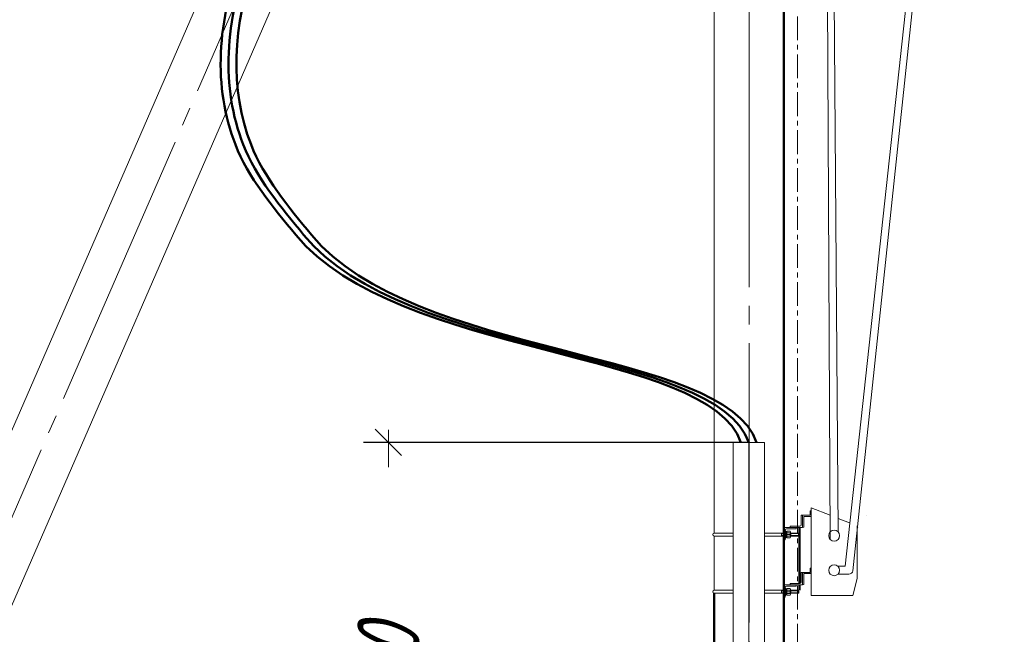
# Model space of a CAD drawing. Header units: millimetres. Extents: x 0 to 630, y 0 to 297.
# Tile 3 of 22: x 65 to 144, y 114 to 163. Entities that reach past the tile are written whole.
import ezdxf

# ---------------------------------------------------------------- set-up
doc = ezdxf.new("R2010")
doc.units = ezdxf.units.MM
for name, pattern in [('K5LT32805', [3.048, 1.905, -0.381, 0.381, -0.381]), ('K5LT_AXLED', [26.939054, 22.439054, -1.5, 1.5, -1.5]), ('K5LT_BASIC', [0]), ('K5LT_THIN', [0]), ('K5LT_THIN_INCLUDED_TO_HATCHING', [0])]:
    doc.linetypes.add(name, pattern=pattern)
doc.layers.add('Системный слой', color=7, linetype='Continuous')
doc.styles.add('KDIMTEXTSTYLE', font='GOST_AU.SHX', dxfattribs={"width": 0.96, "oblique": 15, "height": 5})
doc.dimstyles.new('KDIMSTYLE (0.02)', dxfattribs={"dimtxt": 5, "dimasz": 1, "dimexe": 2, "dimexo": 0, "dimgap": 1, "dimtad": 1, "dimlfac": 50, "dimtxsty": 'KDIMTEXTSTYLE', "dimsah": 1, "dimcen": 0, "dimdle": 1, "dimadec": 0, "dimazin": 0, "dimtfac": 0.667, "dimtmove": 0, "dimatfit": 3, "dimfxl": 1, "dimtvp": 1, "dimtolj": 1, "dimtzin": 0, "dimarcsym": 0})

# ---------------------------------------------------------------- blocks, each defined once
blk = doc.blocks.new('U14')
at = {"layer": 'Системный слой', "color": 7, "linetype": 'K5LT_THIN_INCLUDED_TO_HATCHING', "lineweight": 18}
for p, q in [((130.969, 119.204), (131.561, 119.204)), ((130.969, 118.564), (131.847, 118.564))]:
    blk.add_line(p, q, dxfattribs=at)
blk = doc.blocks.new('U22')
at = {"layer": 'Системный слой', "color": 7, "linetype": 'K5LT_THIN', "lineweight": 18}
for p, q in [((125.066, 129.154), (123.806, 129.154)), ((123.806, 129.154), (123.806, 83.154)), ((125.066, 83.154), (125.066, 129.154)), ((123.806, 83.154), (125.066, 83.154))]:
    blk.add_line(p, q, dxfattribs=at)
blk = doc.blocks.new('U23')
at = {"layer": 'Системный слой', "color": 7, "linetype": 'K5LT_THIN', "lineweight": 18}
for p, q in [((123.806, 129.154), (122.546, 129.154)), ((122.546, 129.154), (122.546, 83.154)), ((123.806, 83.154), (123.806, 129.154)), ((122.546, 83.154), (123.806, 83.154))]:
    blk.add_line(p, q, dxfattribs=at)
blk = doc.blocks.new('U44')
at = {"layer": 'Системный слой', "color": 7, "linetype": 'K5LT_THIN', "lineweight": 18}
for p, q in [((126.625, 117.714), (127.625, 117.714)), ((126.625, 116.714), (126.625, 117.714)), ((126.725, 117.504), (126.725, 116.75)), ((127.589, 117.614), (126.835, 117.614)), ((127.625, 117.714), (127.625, 117.65)), ((126.689, 116.714), (126.625, 116.714))]:
    blk.add_line(p, q, dxfattribs=at)
for centre, radius, start, end in [((126.835, 117.504), 0.11, 90, 180), ((127.589, 117.65), 0.036, 270, 0), ((126.689, 116.75), 0.036, 270, 0)]:
    blk.add_arc(centre, radius, start, end, dxfattribs=at)
blk = doc.blocks.new('U46')
at = {"layer": 'Системный слой', "color": 7, "linetype": 'K5LT_THIN', "lineweight": 18}
for p, q in [((126.725, 117.154), (126.725, 117.454)), ((126.725, 117.454), (126.785, 117.454)), ((126.725, 117.154), (126.725, 116.854)), ((126.785, 117.454), (126.785, 117.154)), ((126.785, 116.854), (126.785, 117.154)), ((126.725, 116.854), (126.785, 116.854))]:
    blk.add_line(p, q, dxfattribs=at)
blk = doc.blocks.new('U47')
at = {"layer": 'Системный слой', "color": 7, "linetype": 'K5LT_THIN', "lineweight": 18}
for p, q in [((126.785, 117.154), (126.785, 117.387)), ((126.785, 117.387), (126.855, 117.387)), ((126.785, 117.167), (126.855, 117.192)), ((126.785, 117.154), (126.785, 116.921)), ((126.855, 117.14), (126.785, 117.115)), ((126.855, 117.387), (126.855, 117.154)), ((126.855, 116.921), (126.855, 117.154)), ((126.785, 116.921), (126.855, 116.921))]:
    blk.add_line(p, q, dxfattribs=at)
blk = doc.blocks.new('U48')
at = {"layer": 'Системный слой', "color": 7, "linetype": 'K5LT_THIN', "lineweight": 18}
for p, q in [((126.855, 117.374), (126.888, 117.431)), ((126.855, 117.154), (126.855, 117.374)), ((126.855, 117.154), (126.855, 116.934)), ((126.888, 117.431), (127.118, 117.431)), ((126.888, 117.292), (127.118, 117.292)), ((127.118, 117.431), (127.151, 117.374)), ((127.151, 117.374), (127.151, 117.154)), ((127.151, 116.934), (127.151, 117.154)), ((126.855, 116.934), (126.888, 116.876)), ((126.888, 117.015), (127.118, 117.015)), ((126.888, 116.876), (127.118, 116.876)), ((127.118, 116.876), (127.151, 116.934))]:
    blk.add_line(p, q, dxfattribs=at)
for centre, radius, start, end in [((127.163, 117.154), 0.308, 153.22166, 180), ((127.163, 117.154), 0.308, 180, 206.77834), ((126.942, 117.356), 0.0834, 146.71445, 230.33839), ((127.065, 117.356), 0.0834, 309.66161, 33.28555), ((126.844, 117.154), 0.308, 0, 26.77834), ((126.844, 117.154), 0.308, 333.22166, 0), ((126.942, 116.951), 0.0834, 129.66161, 213.28555), ((127.065, 116.951), 0.0834, 326.71445, 50.33839)]:
    blk.add_arc(centre, radius, start, end, dxfattribs=at)
blk = doc.blocks.new('U45')
at = {"layer": 'Системный слой', "color": 7, "linetype": 'K5LT_AXLED', "lineweight": 18}
blk.add_line((126.665, 117.154), (127.211, 117.154), dxfattribs=at)
at = {"layer": 'Системный слой'}
for name in ['U46', 'U47', 'U48']:
    blk.add_blockref(name, (0, 0), dxfattribs=at)
blk = doc.blocks.new('U49')
at = {"layer": 'Системный слой', "color": 7, "linetype": 'K5LT_THIN', "lineweight": 18}
for p, q in [((128.025, 117.924), (128.025, 118.678)), ((128.061, 118.714), (128.125, 118.714)), ((128.125, 118.714), (128.125, 117.714)), ((127.125, 117.714), (127.125, 117.778)), ((128.125, 117.714), (127.125, 117.714)), ((127.161, 117.814), (127.915, 117.814))]:
    blk.add_line(p, q, dxfattribs=at)
for centre, radius, start, end in [((128.061, 118.678), 0.036, 90, 180), ((127.915, 117.924), 0.11, 270, 0), ((127.161, 117.778), 0.036, 90, 180)]:
    blk.add_arc(centre, radius, start, end, dxfattribs=at)
blk = doc.blocks.new('U50')
at = {"layer": 'Системный слой', "color": 7, "linetype": 'K5LT_THIN', "lineweight": 18}
for p, q in [((126.625, 122.314), (127.625, 122.314)), ((126.625, 121.314), (126.625, 122.314)), ((126.725, 122.104), (126.725, 121.35)), ((127.589, 122.214), (126.835, 122.214)), ((127.625, 122.314), (127.625, 122.25)), ((126.689, 121.314), (126.625, 121.314))]:
    blk.add_line(p, q, dxfattribs=at)
for centre, radius, start, end in [((126.835, 122.104), 0.11, 90, 180), ((127.589, 122.25), 0.036, 270, 0), ((126.689, 121.35), 0.036, 270, 0)]:
    blk.add_arc(centre, radius, start, end, dxfattribs=at)
blk = doc.blocks.new('U52')
at = {"layer": 'Системный слой', "color": 7, "linetype": 'K5LT_THIN', "lineweight": 18}
for p, q in [((126.725, 121.754), (126.725, 122.054)), ((126.725, 122.054), (126.785, 122.054)), ((126.785, 122.054), (126.785, 121.754)), ((126.725, 121.754), (126.725, 121.454)), ((126.725, 121.454), (126.785, 121.454)), ((126.785, 121.454), (126.785, 121.754))]:
    blk.add_line(p, q, dxfattribs=at)
blk = doc.blocks.new('U53')
at = {"layer": 'Системный слой', "color": 7, "linetype": 'K5LT_THIN', "lineweight": 18}
for p, q in [((126.785, 121.754), (126.785, 121.987)), ((126.785, 121.987), (126.855, 121.987)), ((126.855, 121.987), (126.855, 121.754)), ((126.785, 121.767), (126.855, 121.792)), ((126.785, 121.754), (126.785, 121.521)), ((126.855, 121.74), (126.785, 121.715)), ((126.785, 121.521), (126.855, 121.521)), ((126.855, 121.521), (126.855, 121.754))]:
    blk.add_line(p, q, dxfattribs=at)
blk = doc.blocks.new('U54')
at = {"layer": 'Системный слой', "color": 7, "linetype": 'K5LT_THIN', "lineweight": 18}
for p, q in [((126.855, 121.974), (126.888, 122.031)), ((126.855, 121.754), (126.855, 121.974)), ((126.888, 122.031), (127.118, 122.031)), ((126.888, 121.892), (127.118, 121.892)), ((127.118, 122.031), (127.151, 121.974)), ((127.151, 121.974), (127.151, 121.754)), ((126.855, 121.754), (126.855, 121.534)), ((126.855, 121.534), (126.888, 121.476)), ((126.888, 121.615), (127.118, 121.615)), ((126.888, 121.476), (127.118, 121.476)), ((127.118, 121.476), (127.151, 121.534)), ((127.151, 121.534), (127.151, 121.754))]:
    blk.add_line(p, q, dxfattribs=at)
for centre, radius, start, end in [((127.163, 121.754), 0.308, 153.22166, 180), ((126.942, 121.956), 0.0834, 146.71445, 230.33839), ((127.065, 121.956), 0.0834, 309.66161, 33.28555), ((126.844, 121.754), 0.308, 0, 26.77834), ((127.163, 121.754), 0.308, 180, 206.77834), ((126.942, 121.551), 0.0834, 129.66161, 213.28555), ((126.844, 121.754), 0.308, 333.22166, 0), ((127.065, 121.551), 0.0834, 326.71445, 50.33839)]:
    blk.add_arc(centre, radius, start, end, dxfattribs=at)
blk = doc.blocks.new('U51')
at = {"layer": 'Системный слой', "color": 7, "linetype": 'K5LT_AXLED', "lineweight": 18}
blk.add_line((126.665, 121.754), (127.211, 121.754), dxfattribs=at)
at = {"layer": 'Системный слой'}
for name in ['U52', 'U53', 'U54']:
    blk.add_blockref(name, (0, 0), dxfattribs=at)
blk = doc.blocks.new('U55')
at = {"layer": 'Системный слой', "color": 7, "linetype": 'K5LT_THIN', "lineweight": 18}
for p, q in [((128.025, 122.524), (128.025, 123.278)), ((128.061, 123.314), (128.125, 123.314)), ((128.125, 123.314), (128.125, 122.314)), ((127.125, 122.314), (127.125, 122.378)), ((128.125, 122.314), (127.125, 122.314)), ((127.161, 122.414), (127.915, 122.414))]:
    blk.add_line(p, q, dxfattribs=at)
for centre, radius, start, end in [((128.061, 123.278), 0.036, 90, 180), ((127.161, 122.378), 0.036, 90, 180), ((127.915, 122.524), 0.11, 270, 0)]:
    blk.add_arc(centre, radius, start, end, dxfattribs=at)
blk = doc.blocks.new('KDIMARROW_03')
at = {"layer": 'Системный слой', "color": 0, "linetype": 'K5LT_THIN', "lineweight": 18}
for p, q in [((-1.061, -1.061), (1.061, 1.061)), ((0, 0), (-1, 0)), ((0, 0), (2, 0))]:
    blk.add_line(p, q, dxfattribs=at)

msp = doc.modelspace()

# ---------------------------------------------------------------- linework, layer by layer
at = {"layer": 'Системный слой', "color": 7, "linetype": 'K5LT_AXLED', "lineweight": 18}
for p, q in [((123.82547, 33.86288), (123.82547, 271.81437)), ((25.76437, 33.86288), (115.16541, 239.2996))]:
    msp.add_line(p, q, dxfattribs=at)
at = {"layer": 'Системный слой', "color": 7, "linetype": 'K5LT32805', "lineweight": 18}
msp.add_line((127.73302, 79.15354), (127.73302, 261.15353), dxfattribs=at)
at = {"layer": 'Системный слой', "color": 7, "linetype": 'K5LT_THIN', "lineweight": 18}
for p, q in [((118.89723, 240.85801), (33.23954, 44.02321)), ((28.10469, 46.25777), (111.11191, 237.002)), ((121.02547, 189.69058), (121.02547, 121.87354)), ((128.72547, 123.31354), (128.72547, 123.65354)), ((128.72547, 123.65354), (128.80852, 123.65286)), ((128.80852, 123.89354), (128.80852, 119.95387)), ((130.33729, 123.29654), (128.80852, 123.89354)), ((128.12547, 122.31354), (128.12547, 123.31354)), ((128.12547, 123.31354), (128.72547, 123.31354)), ((128.22547, 123.21354), (128.22547, 122.34954)), ((128.22547, 123.21354), (128.80852, 123.21354)), ((131.90742, 122.68338), (130.97874, 123.04604)), ((133.27252, 123.31354), (133.26453, 123.31354)), ((121.02547, 121.87354), (122.54637, 121.87354)), ((126.62547, 121.87354), (125.06637, 121.87354)), ((126.42547, 121.63354), (126.42547, 121.87354)), ((126.62547, 121.84154), (126.42547, 121.84154)), ((127.79347, 121.87354), (127.15147, 121.87354)), ((127.82547, 121.84154), (127.15147, 121.84154)), ((127.82547, 121.84154), (127.79347, 121.87354)), ((127.79347, 121.63354), (127.79347, 121.87354)), ((127.82547, 121.66554), (127.82547, 121.84154)), ((128.22547, 122.34954), (128.12547, 122.31354)), ((132.52547, 122.31372), (132.52547, 122.44203)), ((132.52547, 118.21354), (132.52547, 122.31372)), ((132.60852, 122.31354), (132.60852, 122.31341)), ((132.60857, 122.31354), (132.60852, 122.31354)), ((121.02547, 121.63354), (121.02547, 117.27354)), ((122.54637, 121.63354), (121.02547, 121.63354)), ((126.42547, 121.63354), (125.06637, 121.63354)), ((126.62547, 121.66554), (126.42547, 121.66554)), ((126.42547, 121.63354), (126.62547, 121.63354)), ((127.82547, 121.66554), (127.15147, 121.66554)), ((127.15147, 121.63354), (127.79347, 121.63354)), ((127.79347, 121.63354), (127.82547, 121.66554)), ((128.80852, 119.95387), (128.80852, 116.85354)), ((128.12547, 117.71354), (128.12547, 118.71354)), ((128.12547, 118.71354), (128.72547, 118.71354)), ((128.72547, 118.71354), (128.72547, 119.05354)), ((128.72547, 119.05354), (128.80852, 119.05286)), ((128.22547, 118.61354), (128.22547, 117.74954)), ((128.22547, 118.61354), (128.80852, 118.61354)), ((132.16852, 116.85354), (132.52547, 118.21354)), ((121.02547, 117.27354), (122.54637, 117.27354)), ((126.62547, 117.27354), (125.06637, 117.27354)), ((126.42547, 117.03354), (126.42547, 117.27354)), ((126.62547, 117.24154), (126.42547, 117.24154)), ((126.62547, 117.06554), (126.42547, 117.06554)), ((127.79347, 117.27354), (127.15147, 117.27354)), ((127.82547, 117.24154), (127.15147, 117.24154)), ((127.82547, 117.06554), (127.15147, 117.06554)), ((127.82547, 117.24154), (127.79347, 117.27354)), ((127.79347, 117.03354), (127.79347, 117.27354)), ((127.79347, 117.03354), (127.82547, 117.06554)), ((127.82547, 117.06554), (127.82547, 117.24154)), ((128.22547, 117.74954), (128.12547, 117.71354)), ((122.54637, 117.03354), (121.02547, 117.03354)), ((126.42547, 117.03354), (125.06637, 117.03354)), ((126.42547, 117.03354), (126.62547, 117.03354)), ((127.15147, 117.03354), (127.79347, 117.03354)), ((128.80852, 116.85354), (132.16852, 116.85354))]:
    msp.add_line(p, q, dxfattribs=at)
at = {"layer": 'Системный слой', "color": 7, "linetype": 'K5LT_THIN_INCLUDED_TO_HATCHING', "lineweight": 18}
for p, q in [((130.34844, 121.36203), (130.01212, 189.69058)), ((130.98494, 121.97054), (130.48955, 189.69058)), ((131.56123, 119.20354), (139.18775, 189.69058)), ((132.16915, 118.84932), (139.6706, 189.69058))]:
    msp.add_line(p, q, dxfattribs=at)
at = {"layer": 'Системный слой', "color": 7, "linetype": 'K5LT_THIN', "const_width": 0.18}
for points in [[(121.02547, 117.03354), (121.02547, 41.15353), (126.62547, 41.15353), (126.62547, 223.63542)], [(127.88547, 117.81354), (127.88547, 122.31354)], [(127.88547, 121.63354), (127.88547, 117.81354)], [(127.88547, 117.71354), (127.88547, 117.27354)]]:
    msp.add_lwpolyline(points, dxfattribs=at)
at = {"layer": 'Системный слой', "color": 7, "linetype": 'K5LT_THIN', "lineweight": 18}
for centre in [(130.667, 121.66554), (130.667, 118.88354)]:
    msp.add_circle(centre, 0.44, dxfattribs=at)
for centre, radius, start, end in [((121.02547, 121.75354), 0.12, 90, 270), ((131.84676, 118.88828), 0.32474, 270.0423409, 353.109456), ((121.02547, 117.15354), 0.12, 90, 270)]:
    msp.add_arc(centre, radius, start, end, dxfattribs=at)
at = {"layer": 'Системный слой', "color": 7, "linetype": 'K5LT_BASIC', "lineweight": 50}
for points in [[(123.17637, 129.15354), (120.58255, 136.74365), (95.57147, 135.86629), (87.41622, 145.81786), (85.6148, 148.01608), (83.55591, 150.46818), (82.56303, 153.05613), (80.78259, 157.69684), (81.0114, 162.90089), (83.24947, 168.66828)], [(123.80637, 129.15354), (121.21255, 136.74365), (96.20147, 135.86629), (88.04622, 145.81786), (86.2448, 148.01608), (84.18591, 150.46818), (83.19303, 153.05613), (81.41259, 157.69684), (81.6414, 162.90089), (83.87947, 168.66828)], [(124.43637, 129.15354), (121.84255, 136.74365), (96.83147, 135.86629), (88.67622, 145.81786), (86.8748, 148.01608), (84.81591, 150.46818), (83.82303, 153.05613), (82.1126, 157.51436), (82.25652, 162.4925), (84.25478, 167.99055)]]:
    msp.add_open_spline(points, degree=3, knots=[0, 0, 0, 0, 1, 1, 1, 2, 2, 2, 3, 3, 3, 3], dxfattribs=at)

# ---------------------------------------------------------------- block references
at = {"layer": 'Системный слой'}
for name in ['U23', 'U22', 'U55', 'U50', 'U51', 'U49', 'U14', 'U44', 'U45']:
    msp.add_blockref(name, (0, 0), dxfattribs=at)

# ---------------------------------------------------------------- dimensions: what is measured, and where the dimension line sits
at = {"layer": 'Системный слой', "color": 7}
msp.add_linear_dim(base=(94.85904, 89.15354), p1=(123.80637, 129.15354), p2=(123.80637, 89.15354), angle=90, location=(94.85904, 109.15354), dimstyle='KDIMSTYLE (0.02)', override={"dimexo": 0, "dimpost": '\\H5.0;\\W0.965;\\Q15;<>', "dimblk1": 'KDIMARROW_03', "dimblk2": 'KDIMARROW_03', "dimse1": 0, "dimse2": 0, "dimclrt": 7, "dimtolj": 1}, dxfattribs=at).render()

doc.saveas('drawing.dxf')
